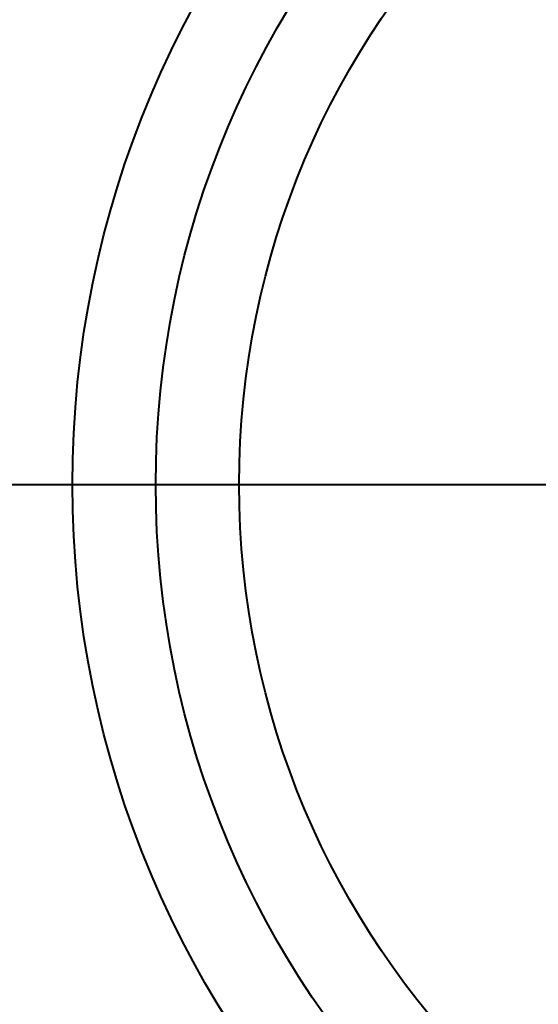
# Model space of a CAD drawing. Header units: millimetres. Extents: x -3143211 to -2549809, y 1060331 to 1394375.
# Tile 19 of 151: x -3043198 to -3042301, y 1085764 to 1087464. Entities that reach past the tile are written whole.
import ezdxf

# ---------------------------------------------------------------- set-up
doc = ezdxf.new("R2010")
doc.units = ezdxf.units.MM

msp = doc.modelspace()

# ---------------------------------------------------------------- linework, layer by layer
at = {"lineweight": 40}
msp.add_line((-3052846.83815, 1086661.59191), (-3030492.82448, 1086661.59191), dxfattribs=at)
for radius in [2160, 1728, 1584, 1440]:
    msp.add_circle((-3041378.528, 1086661.59191), radius, dxfattribs=at)

doc.saveas('drawing.dxf')
